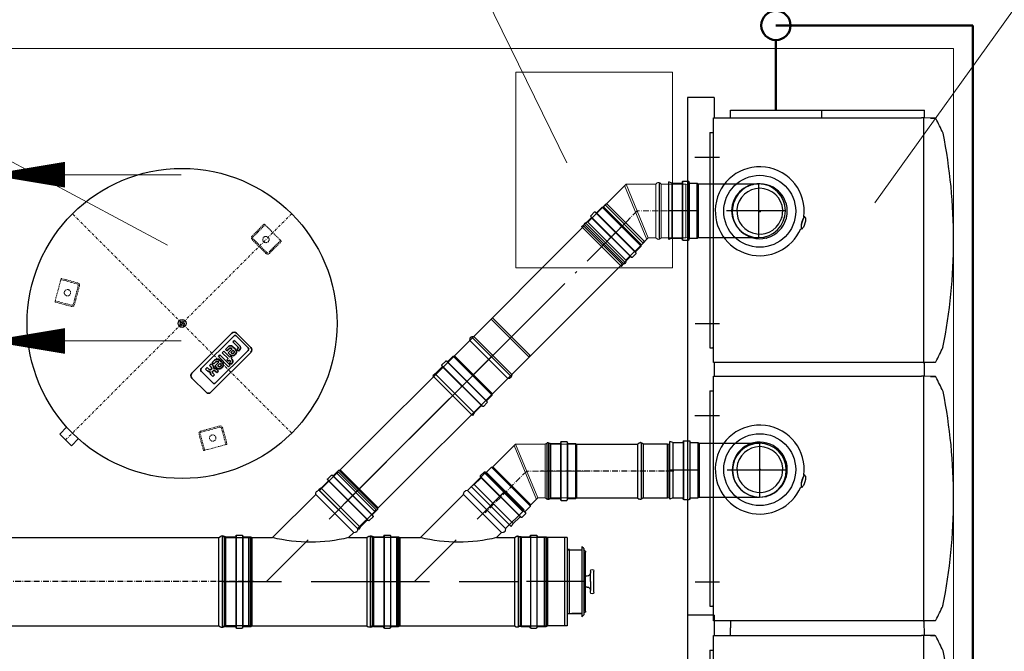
# Model space of a CAD drawing. Header units: millimetres. Extents: x -26820 to -12632, y -5851 to 1958.
# Tile 45 of 95: x -18437 to -18236, y -182 to -53. Entities that reach past the tile are written whole.
import ezdxf
from ezdxf.lldxf.tags import DXFTag

# ---------------------------------------------------------------- set-up
doc = ezdxf.new("R2010")
doc.units = ezdxf.units.MM
for name, pattern in [('ACAD_ISO10W100', [18.5, 12, -3, 0.5, -3]), ('AUSGEZOGEN', [0]), ('DASHDOT', [1, 0.5, -0.25, 0, -0.25]), ('DASHED', [181.05, 120.7, -60.35]), ('HIDDEN', [0.375, 0.25, -0.125])]:
    doc.linetypes.add(name, pattern=pattern)
for name, color, linetype, lineweight in [('A-INW-SC', 30, 'Continuous', 13), ('CP_AXIS', 143, 'DASHDOT', 18), ('CP_HIDDE', 203, 'HIDDEN', 18), ('CP_LOGO', 7, 'Continuous', 35), ('GAZ', 50, 'GAS_LINE', 50), ('Oś symetrii', 5, 'ACAD_ISO10W100', 20), ('Rysunek', 7, 'Continuous', 40)]:
    doc.layers.add(name, color=color, linetype=linetype, lineweight=lineweight)
for name, color, linetype in [('Jeremias - linie zewnetrzne', 7, 'Continuous'), ('Jeremias - opisy', 1, 'Continuous'), ('Jeremias - osie', 5, 'DASHED'), ('Pomocnicze', 1, 'Continuous')]:
    doc.layers.add(name, color=color, linetype=linetype)
doc.styles.get("Standard").update_dxf_attribs({"font": 'arial.ttf'})
tags = doc.linetypes.add('GAS_LINE', pattern='A,12.7,-5.08,["GAS",Standard,S=2.54,R=0,X=-2.54,Y=-1.27],-6.35', length=24.13).pattern_tags.tags
tags[6] = DXFTag(74, 10)

# ---------------------------------------------------------------- blocks, each defined once
blk = doc.blocks.new('boven aanzicht con')
for p, q in [((4073.8, 1337.8), (4073.8, 1287.7)), ((4413.8, 1338.5), (4413.8, 1287.7)), ((4304.7, 1205.5), (4301.2, 1205.5)), ((4303, 1207.2), (4303, 1203.7))]:
    blk.add_line(p, q)
at = {"color": 0}
for p, q in [((3993.9, 1300.3), (4493.9, 1300.3)), ((3993.9, 871.3), (3993.9, 1300.3)), ((4463.9, 1307.5), (4023.9, 1307.5)), ((4023.9, 1307.5), (4023.9, 1305.8)), ((4023.9, 1305.8), (4023.9, 1303.2)), ((4023.9, 1303.2), (4023.9, 1302.3)), ((4023.9, 1300.3), (4023.9, 1302.3)), ((4463.9, 1307.5), (4463.9, 1305.8)), ((4463.9, 1305.8), (4463.9, 1303.2)), ((4463.9, 1303.2), (4463.9, 1302.3)), ((4463.9, 1302.3), (4463.9, 1300.3)), ((4493.9, 1300.3), (4493.9, 875.1)), ((4267.1, 1119.9), (4267.1, 1121.9)), ((4267.3, 1119), (4267.7, 1118.4)), ((4290, 1112.4), (4290.6, 1112.7)), ((4291.3, 1113.4), (4291.7, 1114.9)), ((3993.8, 870.5), (3993.8, 870.3)), ((3993.8, 870.4), (3994.2, 851)), ((3994.2, 850.6), (3993.8, 870.3)), ((3993.8, 870.8), (3993.8, 870.3)), ((3993.9, 870.8), (3993.9, 870.3)), ((3993.9, 870.3), (3994.9, 870.3)), ((3994.9, 870.3), (4492.8, 870.3)), ((4492.8, 870.3), (4493.8, 870.3)), ((4493.5, 851.1), (4493.9, 870.4)), ((4493.9, 870.3), (4493.9, 875.1)), ((4493.9, 870.3), (4493.9, 870.5)), ((4493.5, 848.3), (4493.6, 854.8))]:
    blk.add_line(p, q, dxfattribs=at)
blk.add_circle((4302.9, 1205.6), 73.5, dxfattribs=at)
for centre, radius, start, end in [((4023.4, 1301.3), 1, 270, 294.4698), ((4303, 1205.5), 91, 82.8298, 246.7741), ((4303, 1205.5), 91, 262.8458, 82.833), ((4464.3, 1301.3), 1, 245.5302, 270), ((4303, 1205.5), 46.9, 262.3398, 247.5407), ((4303, 1205.5), 56.2, 76.7634, 133.2366), ((4295.7, 1178.3), 84.3, 73.8349, 76.2255), ((4303, 1205.5), 56.2, 16.7634, 73.2366), ((4303, 1205.5), 56.2, 136.7634, 193.2366), ((4303, 1205.5), 56.2, 133.2366, 136.7634), ((4303, 1205.5), 56.2, 316.7634, 13.2366), ((4303, 1205.5), 56.2, 13.2366, 16.7634), ((4303, 1205.5), 56.2, 193.2366, 196.7634), ((4303, 1205.5), 56.2, 196.7634, 253.638), ((4303, 1205.5), 47, 249.1044, 260.8956), ((4303, 1205.5), 56.2, 253.638, 256.362), ((4303, 1205.5), 56.2, 256.362, 313.2366), ((4303, 1205.5), 56.2, 313.2366, 316.7634), ((4643.9, 862.8), 649.8, 180.5382, 181.3738), ((3996.3, 847.1), 2, 180.8133, 242.8265), ((4491.4, 847.1), 2, 296.1028, 359.1617), ((4244.4, 1927.4), 1118.2, 258.651, 281.2547)]:
    blk.add_arc(centre, radius, start, end, dxfattribs=at)
blk.add_ellipse((4279.1, 1116.2), major_axis=(11.6, -3.1), ratio=0.258819, dxfattribs=at)
for points, knots in [([(4248.3, 1192.6), (4248.3, 1192.5), (4248.3, 1192.4), (4248.2, 1192.1), (4248.1, 1192.1), (4247.9, 1192)], [0, 0, 0, 0, 0.5, 0.5, 1, 1, 1, 1]), ([(4248.6, 1189.6), (4248.7, 1189.7), (4248.8, 1189.6), (4249.1, 1189.5), (4249.2, 1189.4), (4249.2, 1189.3)], [0, 0, 0, 0, 0.5, 0.5, 1, 1, 1, 1]), ([(4285.1, 1162.1), (4285.2, 1162), (4285.3, 1161.9), (4285.7, 1161.8), (4286, 1161.7), (4286.2, 1161.6)], [0.7770185, 0.7770185, 0.7770185, 0.7770185, 0.875, 0.875, 1, 1, 1, 1]), ([(4295.6, 1159.1), (4295.8, 1159), (4296.1, 1159), (4296.5, 1159), (4296.6, 1158.9), (4296.7, 1158.9)], [0, 0, 0, 0, 0.125, 0.125, 0.20416, 0.20416, 0.20416, 0.20416]), ([(3993.9, 871.3), (3993.9, 871.3), (3993.9, 871.3), (3993.9, 871.2), (3993.9, 871.1), (3993.8, 870.9), (3993.8, 870.8), (3993.9, 870.6), (3993.9, 870.4), (3993.9, 870.3)], [0.3740197, 0.3740197, 0.3740197, 0.3740197, 0.5, 0.5, 0.75, 0.75, 0.875, 0.875, 1, 1, 1, 1]), ([(4493.6, 856.7), (4493.6, 856.1), (4493.6, 855.4), (4493.6, 854.1), (4493.6, 853.5), (4493.5, 851.7), (4493.5, 850.6), (4493.5, 848.9), (4493.5, 848.3), (4493.5, 847.5), (4493.5, 847.3), (4493.4, 847.2)], [0, 0, 0, 0, 0.0625, 0.0625, 0.125, 0.125, 0.25, 0.25, 0.375, 0.375, 0.46456, 0.46456, 0.46456, 0.46456]), ([(4493.4, 847.2), (4493.5, 847.3), (4493.5, 847.6), (4493.5, 848), (4493.5, 848.1), (4493.5, 848.2)], [0.6013961, 0.6013961, 0.6013961, 0.6013961, 0.75, 0.75, 0.7995415, 0.7995415, 0.7995415, 0.7995415])]:
    blk.add_open_spline(points, degree=3, knots=knots, dxfattribs=at)
blk.add_rational_spline([(4290.6, 1112.7), (4295.2, 1115.2), (4281.7, 1119.3), (4268.1, 1123.5), (4267.1, 1119.9)], [1, 0.65756504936, 1, 0.657565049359, 1], degree=2, knots=[0, 0, 0, 0.5, 0.5, 1, 1, 1], dxfattribs=at)
for points, weights in [([(4267.1, 1119.9), (4267, 1119.5), (4267.3, 1119)], [1, 0.990816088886, 1]), ([(4291.7, 1114.9), (4291.7, 1115.1), (4291.7, 1115.2)], [1, 0.9992111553, 1])]:
    blk.add_rational_spline(points, weights, degree=2, dxfattribs=at)
for points in [[(3995.4, 845.3), (4005, 840.6), (4014.9, 835.8), (4025.1, 830.8)], [(4462.6, 830.8), (4472.8, 835.8), (4482.7, 840.6), (4492.3, 845.3)]]:
    blk.add_open_spline(points, degree=3, dxfattribs=at)
blk = doc.blocks.new('gbs-albi31_180_wzp')
at = {"layer": 'Jeremias - linie zewnetrzne'}
for p, q in [((-91.4, 148.9), (-92.5, 154.9)), ((-92.5, 154.9), (92.5, 154.9)), ((-91.4, 148.9), (-91.4, 131.4)), ((-91.4, 148.9), (91.4, 148.9)), ((91.4, 148.9), (92.5, 154.9)), ((91.4, 148.9), (91.4, 131.4)), ((-95.1, 128.9), (-95.1, 117.8)), ((-94.7, 129.8), (94.7, 129.8)), ((-94.3, 130), (-92.2, 130.4)), ((94.3, 130), (92.2, 130.4)), ((95.1, 128.9), (95.1, 117.8)), ((-94.7, 116.9), (94.7, 116.9)), ((-94.3, 116.8), (-92.2, 116.3)), ((-91.4, 115.3), (-91.4, 97.3)), ((91.4, 115.3), (91.4, 97.3)), ((94.3, 116.8), (92.2, 116.3)), ((-91.4, 97.3), (-90, 94.9)), ((-91.4, 97.3), (91.4, 97.3)), ((-90, 94.9), (90, 94.9)), ((-90, 54.9), (-90, 94.9)), ((91.4, 97.3), (90, 94.9)), ((90, 54.9), (90, 94.9)), ((-90.5, 54.9), (-90.5, 59.9)), ((-90.5, 59.9), (90.5, 59.9)), ((-90.5, 54.9), (90.5, 54.9)), ((-65.5, 49.9), (-65.5, 54.9)), ((-65.5, 54.9), (65.5, 54.9)), ((65.5, 49.9), (-65.5, 49.9)), ((-65, 54.9), (-65, 44.9)), ((-65, 44.9), (-65, 24.9)), ((65, 54.9), (65, 24.9)), ((65, 24.9), (65, 44.9)), ((65, 44.9), (65, 24.9)), ((65, 44.9), (65, 24.9)), ((65.5, 49.9), (65.5, 54.9)), ((90.5, 54.9), (90.5, 59.9)), ((-72, 24.9), (-68.8, 21.2)), ((-72, 24.9), (72, 24.9)), ((-68, 20.9), (68, 20.9)), ((-65, 24.9), (65, 24.9)), ((-63.8, 20.2), (-63.3, 18.9)), ((63.8, 20.2), (63.3, 18.9)), ((72, 24.9), (68.8, 21.2)), ((60.5, 16.9), (-60.3, 16.9)), ((-21.5, 7), (-18, 7)), ((21.5, 0), (-21.5, 0)), ((0, 7), (-18, 7)), ((-11, 14), (-11, 16.9)), ((0, 7), (18, 7)), ((11, 14), (11, 16.9)), ((21.5, 7), (18, 7))]:
    blk.add_line(p, q, dxfattribs=at)
for centre, radius, start, end in [((-94.1, 128.9), 1.03, 101.7683, 180), ((-92.4, 131.4), 1.03, 281.7683, 0), ((92.4, 131.4), 1.03, 180, 258.2317), ((94.1, 128.9), 1.03, 0, 78.2317), ((-94.1, 117.8), 1.03, 180, 258.2317), ((-92.4, 115.3), 1.03, 0, 78.2317), ((92.4, 115.3), 1.03, 101.7683, 180), ((94.1, 117.8), 1.03, 281.7683, 0), ((-68, 21.9), 1, 221.1859, 270), ((-64.7, 19.9), 1, 18.5508, 90), ((64.7, 19.9), 1, 90, 161.4492), ((68, 21.9), 1, 270, 318.8141), ((-60.5, 19.9), 3, 198.5508, 273.1934), ((-21.5, 3.5), 3.5, 90, 270), ((-18, 14), 7, 270, 0), ((18, 14), 7, 180, 270), ((21.5, 3.5), 3.5, 270, 90), ((60.5, 19.9), 3, 269.9925, 341.4492)]:
    blk.add_arc(centre, radius, start, end, dxfattribs=at)
at = {"layer": 'Jeremias - opisy', "linetype": 'AUSGEZOGEN'}
blk.add_line((-91.2, 96.9), (91.2, 96.9), dxfattribs=at)
at = {"layer": 'Jeremias - osie'}
blk.add_line((0, 16.9), (0, 154.9), dxfattribs=at)
blk = doc.blocks.new('gbs-fu16_180_wzb')
at = {"layer": 'Jeremias - linie zewnetrzne'}
for p, q in [((94, 360), (-94, 360)), ((-91.4, 354), (-94, 360)), ((-91.4, 354), (91.4, 354)), ((-91.4, 354), (-91.4, 333.8)), ((91.4, 354), (94, 360)), ((91.4, 354), (91.4, 333.8)), ((-95.1, 331.3), (-95.1, 320.2)), ((-94.3, 332.4), (-92.2, 332.8)), ((-94.1, 332.2), (94.7, 332.2)), ((-92.2, 332.8), (92.2, 332.8)), ((94.3, 332.4), (92.2, 332.8)), ((95.1, 331.3), (95.1, 320.2)), ((-94.3, 319.2), (-92.2, 318.7)), ((-94.1, 319.3), (94.7, 319.3)), ((-92.2, 318.7), (92.2, 318.7)), ((-91.4, 317.7), (-91.4, 302.4)), ((-91.4, 302.4), (91.4, 302.4)), ((-91.4, 302.4), (-90, 300)), ((91.4, 302.4), (90, 300)), ((91.4, 317.7), (91.4, 302.4)), ((94.3, 319.2), (92.2, 318.7)), ((-90, 300), (90, 300)), ((-90, 300), (-90, 257.8)), ((90, 300), (90, 65.3)), ((-90, 257.8), (-178.2, 169.6)), ((-221.5, 126.3), (-186.2, 161.6)), ((-186.2, 161.6), (-185.6, 165.4)), ((-186.2, 161.6), (-108.4, 83.8)), ((-184.5, 167.7), (-184.2, 167.9)), ((-178.2, 169.6), (-181.9, 169.1)), ((-178.2, 169.6), (-100.4, 91.8)), ((-224, 123.1), (-221.5, 126.3)), ((-146.9, 46), (-224, 123.1)), ((-221.5, 126.3), (-143.7, 48.5)), ((-143.7, 48.5), (-221.5, 126.3)), ((-90, 102.2), (-100.4, 91.8)), ((-90, 102.2), (-90, 65.3)), ((-108.4, 83.8), (-143.7, 48.5)), ((-108.4, 83.8), (-104.6, 84.4)), ((-102.3, 85.5), (-102.1, 85.8)), ((-100.4, 91.8), (-100.9, 88.1)), ((-90, 65.3), (-92.3, 62.3)), ((-90, 65.3), (90, 65.3)), ((90, 65.3), (92.3, 62.3)), ((-143.7, 48.5), (-146.9, 46)), ((-93.1, 59.5), (-93.1, 59.8)), ((-90, 54), (-92.3, 57)), ((-90, 4), (-90, 54)), ((-90, 54), (90, 54)), ((90, 54), (92.3, 57)), ((90, 54), (90, 4)), ((93.1, 59.5), (93.1, 59.8)), ((-89.5, 0), (-90, 4)), ((-90, 4), (90, 4)), ((90, 4), (-90, 4)), ((89.5, 0), (-89.5, 0)), ((90, 4), (89.5, 0))]:
    blk.add_line(p, q, dxfattribs=at)
for centre, radius, start, end in [((-94.1, 331.3), 1.03, 101.7683, 180), ((-92.4, 333.8), 1.03, 281.7683, 0), ((92.4, 333.8), 1.03, 180, 258.2317), ((94.1, 331.3), 1.03, 0, 78.2317), ((-94.1, 320.2), 1.03, 180, 258.2317), ((-92.4, 317.7), 1.03, 0, 78.2317), ((92.4, 317.7), 1.03, 101.7683, 180), ((94.1, 320.2), 1.03, 281.7683, 0), ((-407.5, 180), 326.9, 346.2351, 13.7649), ((-181.6, 164.8), 4.11, 135, 171.8397), ((-181.3, 165), 4.11, 98.1603, 135), ((-105.2, 88.4), 4.11, 278.1603, 315), ((-105, 88.7), 4.11, 315, 351.8397), ((-89, 59.8), 4.11, 143.1603, 180), ((89, 59.8), 4.11, 0, 36.8397), ((-89, 59.5), 4.11, 180, 216.8397), ((89, 59.5), 4.11, 323.1603, 0)]:
    blk.add_arc(centre, radius, start, end, dxfattribs=at)
at = {"layer": 'Jeremias - opisy', "linetype": 'AUSGEZOGEN'}
blk.add_line((91.2, 302), (-91.2, 302), dxfattribs=at)
at = {"layer": 'Jeremias - osie'}
for p, q in [((0, 360), (0, 0)), ((0, 270), (-185.5, 84.5))]:
    blk.add_line(p, q, dxfattribs=at)
blk = doc.blocks.new('A$C15808')
at = {"layer": 'Oś symetrii'}
for p, q in [((58.1, 119), (143.4, 204.2)), ((58.1, 0), (58.1, 119))]:
    blk.add_line(p, q, dxfattribs=at)
at = {"layer": 'Pomocnicze'}
blk.add_line((0.1, 74.2), (116, 74.2), dxfattribs=at)
at = {"layer": 'Rysunek', "lineweight": -2}
for p, q in [((85.7, 226.3), (72.4, 213)), ((85.7, 226.3), (89.8, 232.6)), ((85.7, 226.3), (165.5, 146.6)), ((171.7, 150.7), (89.8, 232.6)), ((61, 201.6), (50.2, 190.8)), ((60, 204.7), (61.1, 202.9)), ((68, 213.9), (60.1, 206)), ((60.2, 204.6), (144.2, 120.7)), ((61.1, 202.9), (142, 122)), ((69.3, 214), (71.1, 212.8)), ((69.3, 213.7), (153.3, 129.8)), ((71.1, 212.8), (152, 131.9)), ((49.4, 188.1), (3.1, 141.7)), ((50.2, 190.8), (49.4, 188.1)), ((49.4, 188.1), (127.2, 110.3)), ((50.2, 190.8), (129.9, 111)), ((113.1, 96.2), (3.1, 141.7)), ((3.1, 141.7), (3.1, 81)), ((116.1, 99.2), (6.1, 144.8)), ((165.5, 146.6), (152.1, 133.2)), ((165.5, 146.6), (171.7, 150.7)), ((140.7, 121.9), (129.9, 111)), ((143.8, 120.8), (142, 122)), ((153, 128.9), (145.1, 121)), ((153.1, 130.2), (152, 131.9)), ((127.2, 110.3), (113.1, 96.2)), ((129.9, 111), (127.2, 110.3)), ((3.1, 81), (0.8, 78)), ((3.1, 81), (113.1, 81)), ((113.1, 96.2), (113.1, 81)), ((113.1, 81), (115.3, 78)), ((0, 75.2), (0, 75.5)), ((3.1, 69.7), (0.8, 72.7)), ((3.1, 69.7), (113.1, 69.7)), ((3.1, 19.1), (3.1, 69.7)), ((113.1, 69.7), (115.3, 72.7)), ((113.1, 19.1), (113.1, 69.7)), ((116.2, 75.2), (116.2, 75.5)), ((113.1, 19.1), (3.1, 19.1)), ((3.1, 19.1), (3.9, 16.2)), ((112.3, 16.2), (3.9, 16.2)), ((113.1, 19.1), (112.3, 16.2))]:
    blk.add_line(p, q, dxfattribs=at)
for centre, radius, start, end in [((60.8, 205.2), 1.03, 135, 213.2317), ((60.3, 202.3), 1.03, 315, 33.2317), ((68.7, 213.1), 1.03, 56.7683, 135), ((71.6, 213.7), 1.03, 236.7683, 315), ((141.5, 121.1), 1.03, 56.7683, 135), ((144.4, 121.7), 1.03, 236.7683, 315), ((152.8, 132.5), 1.03, 135, 213.2317), ((152.3, 129.6), 1.03, 315, 33.2317), ((4.1, 75.5), 4.11, 143.1603, 180), ((4.1, 75.2), 4.11, 180, 216.8397), ((112.1, 75.5), 4.11, 0, 36.8397), ((112.1, 75.2), 4.11, 323.1603, 0)]:
    blk.add_arc(centre, radius, start, end, dxfattribs=at)
blk = doc.blocks.new('A$C6213')
at = {"layer": 'A-INW-SC', "xscale": 0.1, "yscale": 0.1, "zscale": 0.1}
blk.add_blockref('A$C15808', (0, 0), dxfattribs=at)
blk = doc.blocks.new('A$C7243')
at = {"layer": 'A-INW-SC'}
blk.add_line((0, 37.85), (37.85, 0), dxfattribs=at)
blk = doc.blocks.new('A$C15579')
at = {"layer": 'Oś symetrii', "lineweight": -3}
blk.add_line((6.01, 0), (6.01, 52.19), dxfattribs=at)
at = {"layer": 'Pomocnicze', "lineweight": -3}
blk.add_line((0.23, 6.69), (11.79, 6.69), dxfattribs=at)
at = {"layer": 'Rysunek', "lineweight": -3}
for p, q in [((11.76, 50.89), (0.26, 50.89)), ((0.37, 50.29), (0.26, 50.89)), ((11.65, 50.29), (11.76, 50.89)), ((0.37, 50.29), (11.65, 50.29)), ((0.37, 50.29), (0.37, 48.27)), ((11.65, 50.29), (11.65, 48.27)), ((0, 48.02), (0, 46.91)), ((0.04, 48.11), (11.98, 48.11)), ((0.04, 46.82), (11.98, 46.82)), ((0.08, 48.12), (0.29, 48.17)), ((0.08, 46.81), (0.29, 46.76)), ((0.29, 48.17), (11.73, 48.17)), ((0.29, 46.76), (11.73, 46.76)), ((0.37, 46.66), (0.37, 45.13)), ((11.65, 46.66), (11.65, 45.13)), ((11.94, 48.12), (11.73, 48.17)), ((11.94, 46.81), (11.73, 46.76)), ((12.02, 48.02), (12.02, 46.91)), ((0.37, 45.13), (11.65, 45.13)), ((0.37, 45.13), (0.51, 44.89)), ((0.51, 44.89), (11.51, 44.89)), ((0.51, 44.89), (0.51, 7.42)), ((11.65, 45.13), (11.51, 44.89)), ((11.51, 44.89), (11.51, 7.42)), ((0.2, 6.84), (0.2, 6.87)), ((0.51, 7.42), (0.28, 7.12)), ((0.51, 6.29), (0.28, 6.59)), ((0.51, 7.42), (11.51, 7.42)), ((11.51, 7.42), (11.74, 7.12)), ((11.51, 6.29), (11.74, 6.59)), ((11.82, 6.84), (11.82, 6.87))]:
    blk.add_line(p, q, dxfattribs=at)
blk.add_lwpolyline([(0.51, 1.29), (0.51, 6.29), (11.51, 6.29), (11.51, 1.29), (11.46, 0.89), (0.56, 0.89), (0.51, 1.29), (11.51, 1.29)], close=True, dxfattribs=at)
for centre, radius, start, end in [((0.1, 48.02), 0.103, 101.7683, 180), ((0.1, 46.91), 0.103, 180, 258.2317), ((0.27, 48.27), 0.103, 281.7683, 0), ((0.27, 46.66), 0.103, 0, 78.2317), ((11.75, 48.27), 0.103, 180, 258.2317), ((11.75, 46.66), 0.103, 101.7683, 180), ((11.92, 48.02), 0.103, 0, 78.2317), ((11.92, 46.91), 0.103, 281.7683, 0), ((0.61, 6.87), 0.411, 143.1603, 180), ((0.61, 6.84), 0.411, 180, 216.8397), ((11.41, 6.87), 0.411, 0, 36.8397), ((11.41, 6.84), 0.411, 323.1603, 0)]:
    blk.add_arc(centre, radius, start, end, dxfattribs=at)
blk = doc.blocks.new('A$C6289')
at = {"layer": 'Oś symetrii', "lineweight": -3}
blk.add_line((60.1, 0), (60.1, 271.9), dxfattribs=at)
at = {"layer": 'Pomocnicze', "lineweight": -3}
blk.add_line((2.3, 66.7), (117.9, 66.7), dxfattribs=at)
at = {"layer": 'Rysunek', "lineweight": -3}
for p, q in [((117.6, 258.7), (2.6, 258.7)), ((3.7, 252.7), (2.6, 258.7)), ((3.7, 252.7), (116.5, 252.7)), ((3.7, 252.7), (3.7, 232.5)), ((116.5, 252.7), (117.6, 258.7)), ((116.5, 252.7), (116.5, 232.5)), ((0, 230), (0, 218.9)), ((0.4, 230.9), (119.8, 230.9)), ((0.8, 231), (2.9, 231.5)), ((2.9, 231.5), (117.3, 231.5)), ((119.4, 231), (117.3, 231.5)), ((120.2, 230), (120.2, 218.9)), ((0.4, 218), (119.8, 218)), ((0.8, 217.8), (2.9, 217.4)), ((2.9, 217.4), (117.3, 217.4)), ((3.7, 216.4), (3.7, 201.1)), ((116.5, 216.4), (116.5, 201.1)), ((119.4, 217.8), (117.3, 217.4)), ((3.7, 201.1), (116.5, 201.1)), ((3.7, 201.1), (5.1, 198.7)), ((5.1, 198.7), (115.1, 198.7)), ((5.1, 198.7), (5.1, 74)), ((116.5, 201.1), (115.1, 198.7)), ((115.1, 198.7), (115.1, 74)), ((2, 68.2), (2, 68.5)), ((5.1, 74), (2.8, 71)), ((5.1, 62.7), (2.8, 65.7)), ((5.1, 74), (115.1, 74)), ((115.1, 74), (117.4, 71)), ((115.1, 62.7), (117.4, 65.7)), ((118.2, 68.2), (118.2, 68.5))]:
    blk.add_line(p, q, dxfattribs=at)
blk.add_lwpolyline([(5.1, 12.7), (5.1, 62.7), (115.1, 62.7), (115.1, 12.7), (114.6, 8.7), (5.6, 8.7), (5.1, 12.7), (115.1, 12.7)], close=True, dxfattribs=at)
for centre, radius, start, end in [((1, 230), 1.03, 101.7683, 180), ((2.7, 232.5), 1.03, 281.7683, 0), ((117.5, 232.5), 1.03, 180, 258.2317), ((119.2, 230), 1.03, 0, 78.2317), ((1, 218.9), 1.03, 180, 258.2317), ((2.7, 216.4), 1.03, 0, 78.2317), ((117.5, 216.4), 1.03, 101.7683, 180), ((119.2, 218.9), 1.03, 281.7683, 0), ((6.1, 68.5), 4.11, 143.1603, 180), ((6.1, 68.2), 4.11, 180, 216.8397), ((114.1, 68.5), 4.11, 0, 36.8397), ((114.1, 68.2), 4.11, 323.1603, 0)]:
    blk.add_arc(centre, radius, start, end, dxfattribs=at)
blk = doc.blocks.new('fu_0629_110_wzg')
for p, q in [((123.3, 55), (0, 55)), ((125.7, 56.4), (123.3, 55)), ((123.3, 55), (123.3, -55)), ((125.7, 56.4), (125.7, -56.4)), ((141, 56.4), (125.7, 56.4)), ((142.4, 59.3), (142, 57.2)), ((142, 57.2), (142, -57.2)), ((142.6, 59.7), (142.6, -59.7)), ((154.6, 60.1), (143.4, 60.1)), ((155.5, 59.7), (155.5, -59.7)), ((155.6, 59.3), (156.1, 57.2)), ((156.1, 57.2), (156.1, -57.2)), ((177.3, 56.4), (157.1, 56.4)), ((177.3, 56.4), (183.3, 59)), ((177.3, 56.4), (177.3, -56.4)), ((183.3, -59), (183.3, 59)), ((123.3, -55), (0, -55)), ((125.7, -56.4), (123.3, -55)), ((141, -56.4), (125.7, -56.4)), ((142.4, -59.3), (142, -57.2)), ((154.6, -60.1), (143.4, -60.1)), ((155.6, -59.3), (156.1, -57.2)), ((177.3, -56.4), (157.1, -56.4)), ((177.3, -56.4), (183.3, -59))]:
    blk.add_line(p, q)
for centre, start, end in [((141, 57.4), 270, 348.2317), ((143.4, 59.1), 90, 168.2317), ((154.6, 59.1), 11.7683, 90), ((157.1, 57.4), 191.7683, 270), ((141, -57.4), 11.7683, 90), ((143.4, -59.1), 191.7683, 270), ((154.6, -59.1), 270, 348.2317), ((157.1, -57.4), 90, 168.2317)]:
    blk.add_arc(centre, 1.03, start, end)
at = {"layer": 'Jeremias - linie zewnetrzne'}
blk.add_circle((0, 0), 55, dxfattribs=at)
at = {"layer": 'Jeremias - opisy', "linetype": 'AUSGEZOGEN'}
blk.add_line((125.3, -56.2), (125.3, 56.2), dxfattribs=at)
at = {"layer": 'Jeremias - osie'}
for p, q in [((0, 55), (0, -55)), ((-55, 0), (183.3, 0))]:
    blk.add_line(p, q, dxfattribs=at)
blk = doc.blocks.new('A$C3615')
at = {"layer": 'Jeremias - linie zewnetrzne', "xscale": 0.09999999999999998, "yscale": 0.09999999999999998, "zscale": 0.09999999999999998, "rotation": 135}
blk.add_blockref('fu_0629_110_wzg', (17.21, 8.14), dxfattribs=at)
blk = doc.blocks.new('A$C19638')
at = {"layer": 'Oś symetrii', "lineweight": -3}
blk.add_line((95.1, 0), (95.1, 1010), dxfattribs=at)
at = {"layer": 'Rysunek', "lineweight": -3}
for p, q in [((189.1, 1005), (1.1, 1005)), ((3.7, 999), (1.1, 1005)), ((3.7, 999), (186.5, 999)), ((3.7, 999), (3.7, 978.8)), ((186.5, 999), (189.1, 1005)), ((186.5, 999), (186.5, 978.8)), ((0, 976.3), (0, 965.2)), ((0.8, 977.3), (2.9, 977.8)), ((1, 977.2), (189.8, 977.2)), ((2.9, 977.8), (187.3, 977.8)), ((189.4, 977.3), (187.3, 977.8)), ((190.2, 976.3), (190.2, 965.2)), ((0.8, 964.2), (2.9, 963.7)), ((1, 964.3), (189.8, 964.3)), ((2.9, 963.7), (187.3, 963.7)), ((3.7, 962.7), (3.7, 947.4)), ((3.7, 947.4), (186.5, 947.4)), ((3.7, 947.4), (5.1, 945)), ((186.5, 947.4), (185.1, 945)), ((186.5, 962.7), (186.5, 947.4)), ((189.4, 964.2), (187.3, 963.7)), ((5.1, 945), (185.1, 945)), ((5.1, 945), (5.1, 70.3)), ((185.1, 945), (185.1, 70.3)), ((2, 64.5), (2, 64.8)), ((5.1, 70.3), (2.8, 67.3)), ((5.1, 59), (2.8, 62)), ((5.1, 70.3), (185.1, 70.3)), ((185.1, 70.3), (187.4, 67.3)), ((185.1, 59), (187.4, 62)), ((188.2, 64.5), (188.2, 64.8))]:
    blk.add_line(p, q, dxfattribs=at)
blk.add_lwpolyline([(5.1, 9), (5.1, 59), (185.1, 59), (185.1, 9), (184.6, 5), (5.6, 5), (5.1, 9), (185.1, 9)], close=True, dxfattribs=at)
for centre, radius, start, end in [((1, 976.3), 1.03, 101.7683, 180), ((2.7, 978.8), 1.03, 281.7683, 0), ((187.5, 978.8), 1.03, 180, 258.2317), ((189.2, 976.3), 1.03, 0, 78.2317), ((1, 965.2), 1.03, 180, 258.2317), ((2.7, 962.7), 1.03, 0, 78.2317), ((187.5, 962.7), 1.03, 101.7683, 180), ((189.2, 965.2), 1.03, 281.7683, 0), ((6.1, 64.8), 4.11, 143.1603, 180), ((6.1, 64.5), 4.11, 180, 216.8397), ((184.1, 64.8), 4.11, 0, 36.8397), ((184.1, 64.5), 4.11, 323.1603, 0)]:
    blk.add_arc(centre, radius, start, end, dxfattribs=at)

msp = doc.modelspace()

# ---------------------------------------------------------------- linework, layer by layer
at = {"color": 7, "lineweight": 15}
for p, q in [((-18461.33, 196.53), (-18325.22, -82.23)), ((-18065.6, 183.33), (-18262.22, -90.39)), ((-18589.65, -1.25), (-18406.86, -99.05)), ((-18404.07, -84.64), (-18427.84, -84.64)), ((-18404.07, -118.64), (-18427.84, -118.64))]:
    msp.add_line(p, q, dxfattribs=at)
at = {"color": 7}
for p, q in [((-18300.55, -68.84), (-18300.55, -179.84)), ((-18295.05, -68.84), (-18300.55, -68.84)), ((-18295.05, -68.84), (-18295.05, -73.02)), ((-18291.75, -73.02), (-18291.75, -71.44)), ((-18291.75, -71.44), (-18252.05, -71.44)), ((-18273.05, -73.02), (-18273.05, -71.44)), ((-18252.05, -73.03), (-18252.05, -71.44)), ((-18295.05, -123.02), (-18295.05, -125.85)), ((-18252.05, -125.85), (-18252.05, -123.02)), ((-18295.05, -174.66), (-18300.55, -174.66)), ((-18300.55, -174.66), (-18300.55, -285.66)), ((-18300.55, -174.66), (-18300.55, -285.66)), ((-18295.05, -174.66), (-18295.05, -178.85)), ((-18291.75, -175.85), (-18291.75, -177.26)), ((-18252.05, -178.85), (-18252.11, -175.85)), ((-18291.75, -178.85), (-18291.75, -177.26))]:
    msp.add_line(p, q, dxfattribs=at)
at = {"color": 7, "extrusion": (0, 0, -1)}
for p, q in [((-18428.9, -137.69), (-18427.43, -136.22)), ((-18427.71, -138.88), (-18428.9, -137.69)), ((-18426.52, -140.07), (-18427.71, -138.88)), ((-18426.52, -140.07), (-18425.05, -138.6))]:
    msp.add_line(p, q, dxfattribs=at)
at = {"color": 7, "lineweight": 15}
for points in [[(-18427.84, -84.64, 5.25, 0, 0), (-18443.59, -84.64, 0, 0, 0)], [(-18427.84, -118.64, 5.25, 0, 0), (-18443.59, -118.64, 0, 0, 0)]]:
    msp.add_lwpolyline(points, format="xyseb", dxfattribs=at)
at = {"color": 7}
for radius in [31.7, 31.7, 0.814, 0.244]:
    msp.add_circle((-18403.88, -115.05), radius, dxfattribs=at)
at = {"layer": 'A-INW-SC', "color": 7}
for q in [(-18446.13, -58.84), (-18246.13, -319.84)]:
    msp.add_line((-18246.13, -58.84), q, dxfattribs=at)
msp.add_lwpolyline([(-18335.61, -63.71), (-18335.61, -103.71), (-18303.61, -103.71), (-18303.61, -63.71), (-18335.61, -63.71)], dxfattribs=at)
at = {"layer": 'CP_AXIS', "color": 7}
for p, q in [((-18381.47, -92.63), (-18427.71, -138.88)), ((-18381.47, -137.46), (-18426.3, -92.63))]:
    msp.add_line(p, q, dxfattribs=at)
at = {"layer": 'CP_HIDDE', "color": 7}
for p, q in [((-18387.16, -94.79), (-18389.56, -97.19)), ((-18389.39, -97.37), (-18386.98, -94.97)), ((-18386.98, -94.83), (-18387.02, -94.79)), ((-18386.98, -94.83), (-18386.73, -95.07)), ((-18383.91, -97.9), (-18386.73, -95.07)), ((-18389.56, -97.9), (-18386.73, -100.73)), ((-18386.56, -100.55), (-18389.39, -97.72)), ((-18383.8, -98.15), (-18386.2, -100.55)), ((-18386.03, -100.73), (-18383.62, -98.33)), ((-18383.91, -97.9), (-18383.66, -98.15)), ((-18383.62, -98.18), (-18383.66, -98.15)), ((-18428.72, -106.32), (-18429.76, -110.19)), ((-18428.72, -106.32), (-18428.63, -105.98)), ((-18428.62, -105.94), (-18428.63, -105.98)), ((-18428.56, -106.11), (-18425.27, -106.99)), ((-18425.21, -106.75), (-18428.49, -105.87)), ((-18425.1, -107.29), (-18426.13, -111.16)), ((-18425.89, -111.22), (-18424.86, -107.36)), ((-18429.85, -110.52), (-18429.86, -110.57)), ((-18429.85, -110.52), (-18429.76, -110.19)), ((-18429.79, -110.7), (-18426.5, -111.58)), ((-18426.44, -111.33), (-18429.72, -110.45)), ((-18396.19, -136.02), (-18400.06, -137.06)), ((-18399.99, -137.3), (-18396.13, -136.26)), ((-18395.82, -136.44), (-18394.94, -139.73)), ((-18394.7, -139.66), (-18395.58, -136.38)), ((-18400.41, -137.67), (-18399.53, -140.95)), ((-18399.29, -140.89), (-18400.17, -137.61)), ((-18399.02, -140.92), (-18399.36, -141.01)), ((-18399.02, -140.92), (-18395.16, -139.89)), ((-18394.82, -139.8), (-18395.16, -139.89)), ((-18394.82, -139.8), (-18394.77, -139.78)), ((-18399.41, -141.03), (-18399.36, -141.01))]:
    msp.add_line(p, q, dxfattribs=at)
for centre, radius in [((-18386.73, -97.9), 0.65), ((-18427.31, -108.77), 0.65), ((-18403.88, -115.05), 0.489), ((-18397.61, -138.47), 0.65)]:
    msp.add_circle(centre, radius, dxfattribs=at)
for centre, radius, start, end in [((-18387.09, -94.86), 0.1, 45, 135), ((-18387.05, -94.9), 0.1, 315, 45), ((-18389.21, -97.55), 0.5, 135, 225), ((-18389.21, -97.55), 0.25, 135, 225), ((-18383.73, -98.22), 0.1, 45, 135), ((-18383.69, -98.25), 0.1, 315, 45), ((-18386.38, -100.38), 0.25, 225, 315), ((-18386.38, -100.38), 0.5, 225, 315), ((-18428.53, -106.01), 0.1, 165, 255), ((-18428.52, -105.96), 0.1, 75, 165), ((-18425.34, -107.23), 0.25, 345, 75), ((-18425.34, -107.23), 0.5, 345, 75), ((-18429.76, -110.6), 0.1, 165, 255), ((-18429.75, -110.55), 0.1, 75, 165), ((-18426.37, -111.09), 0.5, 255, 345), ((-18426.37, -111.09), 0.25, 255, 345), ((-18396.06, -136.51), 0.5, 15, 105), ((-18396.06, -136.51), 0.25, 15, 105), ((-18399.93, -137.54), 0.5, 105, 195), ((-18399.93, -137.54), 0.25, 105, 195), ((-18399.38, -140.92), 0.1, 285, 15), ((-18394.84, -139.7), 0.1, 195, 285), ((-18394.8, -139.69), 0.1, 285, 15), ((-18399.43, -140.93), 0.1, 195, 285)]:
    msp.add_arc(centre, radius, start, end, dxfattribs=at)
at = {"layer": 'CP_LOGO', "color": 7, "extrusion": (0.707107, -0.707107, 0)}
for p, q in [((-18393.71, -117.05), (-18401.89, -125.22)), ((-18393.3, -117.63), (-18399.95, -124.29)), ((-18393.48, -118.84), (-18393.16, -118.51)), ((-18393.16, -118.51), (-18392.13, -119.54)), ((-18393.16, -118.51), (-18393.16, -118.51)), ((-18390.37, -120.01), (-18392.74, -117.63)), ((-18389.8, -119.97), (-18392.72, -117.05)), ((-18397.02, -127.22), (-18390.37, -120.57)), ((-18395.68, -121.03), (-18395.36, -120.71)), ((-18395.36, -120.71), (-18394.14, -121.92)), ((-18395.01, -120.37), (-18394.52, -119.88)), ((-18394.72, -120.65), (-18395.01, -120.37)), ((-18394.28, -120.21), (-18394.72, -120.65)), ((-18394.46, -121.07), (-18393.67, -120.27)), ((-18393.43, -120.51), (-18393.9, -120.98)), ((-18393.67, -120.27), (-18393.74, -120.21)), ((-18393.48, -118.84), (-18393.48, -118.84)), ((-18392.53, -119.79), (-18393.48, -118.84)), ((-18393.35, -120.59), (-18393.43, -120.51)), ((-18393.42, -119.88), (-18393.04, -120.26)), ((-18392.67, -120.41), (-18392.51, -120.25)), ((-18392.37, -120.71), (-18392.67, -120.41)), ((-18392.13, -120.48), (-18392.37, -120.71)), ((-18392.37, -120.71), (-18392.37, -120.71)), ((-18397.98, -129.13), (-18389.8, -120.96)), ((-18397.71, -123.07), (-18397.23, -122.58)), ((-18396.45, -121.8), (-18396.13, -121.48)), ((-18396.45, -121.8), (-18396.45, -121.8)), ((-18394.37, -123.89), (-18396.45, -121.8)), ((-18396.13, -121.48), (-18394.04, -123.56)), ((-18396.12, -122.58), (-18395.74, -122.96)), ((-18394.47, -122.25), (-18395.68, -121.03)), ((-18394.72, -122.5), (-18394.47, -122.25)), ((-18394.43, -122.78), (-18394.72, -122.5)), ((-18394.17, -121.36), (-18394.46, -121.07)), ((-18394.18, -122.53), (-18394.43, -122.78)), ((-18394.03, -122.69), (-18394.18, -122.53)), ((-18394.14, -121.92), (-18393.94, -121.72)), ((-18393.94, -121.72), (-18393.66, -122)), ((-18393.9, -120.98), (-18393.82, -121.06)), ((-18393.66, -122), (-18393.86, -122.21)), ((-18393.86, -122.21), (-18393.64, -122.43)), ((-18393.33, -121.13), (-18393.28, -121.09)), ((-18392.98, -121.33), (-18393.08, -121.43)), ((-18399.06, -124.42), (-18398.74, -124.09)), ((-18398.79, -124.69), (-18399.06, -124.42)), ((-18398.74, -124.09), (-18398.41, -124.42)), ((-18398.27, -123.62), (-18397.94, -123.3)), ((-18397.97, -123.91), (-18398.27, -123.62)), ((-18397.97, -124.48), (-18397.89, -124.4)), ((-18397.94, -123.3), (-18397.66, -123.58)), ((-18397.43, -123.36), (-18397.71, -123.07)), ((-18397.55, -124.74), (-18397.61, -124.79)), ((-18396.98, -122.91), (-18397.43, -123.36)), ((-18397.16, -123.77), (-18396.37, -122.97)), ((-18396.87, -124.06), (-18397.16, -123.77)), ((-18396.77, -125.11), (-18397.08, -124.79)), ((-18396.44, -124.79), (-18396.77, -125.11)), ((-18396.74, -124.49), (-18396.44, -124.79)), ((-18396.13, -123.22), (-18396.6, -123.68)), ((-18396.6, -123.68), (-18396.52, -123.76)), ((-18396.37, -122.97), (-18396.44, -122.91)), ((-18396.05, -123.29), (-18396.13, -123.22)), ((-18396.03, -123.84), (-18395.98, -123.79)), ((-18395.68, -124.03), (-18395.79, -124.13)), ((-18394.04, -123.56), (-18394.37, -123.89)), ((-18394.17, -123.1), (-18394.02, -122.94)), ((-18393.88, -123.4), (-18394.17, -123.1)), ((-18393.65, -123.17), (-18393.88, -123.4)), ((-18401.89, -126.21), (-18398.97, -129.13)), ((-18399.95, -124.84), (-18397.58, -127.22)), ((-18397.56, -125.91), (-18397.86, -125.61)), ((-18397.24, -125.58), (-18397.56, -125.91)), ((-18397.55, -125.27), (-18397.24, -125.58))]:
    msp.add_line(p, q, dxfattribs=at)
at = {"layer": 'CP_LOGO', "color": 7}
for centre, radius, start, end in [((-18393.22, -117.54), 0.7, 45, 135), ((-18393.02, -117.91), 0.392, 45, 135), ((-18393.79, -120.63), 1.05, 118.484, 134.5372), ((-18393.97, -120.29), 0.669, 55.4306, 118.2549), ((-18393.98, -120.5), 0.42, 95.0119, 136.6328), ((-18394.02, -120.47), 0.393, 43.2273, 88.4425), ((-18394.21, -120.7), 1.14, 46.0116, 57.2061), ((-18393.85, -121.1), 0.709, 32.5936, 45.6121), ((-18393.6, -120.93), 0.412, 12.7135, 31.8659), ((-18393.89, -121.09), 1.19, 30.5184, 44.4136), ((-18393.45, -120.83), 0.679, 313.4512, 30.8928), ((-18393, -120.26), 0.671, 40.9324, 45.1077), ((-18392.86, -119.9), 0.492, 315.0884, 323.1112), ((-18392.82, -120.11), 0.438, 23.9942, 41.3238), ((-18392.7, -120.01), 0.295, 322.3746, 350.2227), ((-18392.64, -120.03), 0.239, 352.2952, 23.5076), ((-18392.75, -120.12), 0.846, 12.2606, 43.2377), ((-18392.73, -119.88), 0.851, 315.0504, 331.2962), ((-18392.46, -120.02), 0.547, 331.1174, 8.376), ((-18390.64, -120.29), 0.392, 315, 45), ((-18390.3, -120.46), 0.7, 315, 45), ((-18396.49, -123.33), 1.05, 118.484, 134.5372), ((-18396.67, -123), 0.669, 55.4306, 118.2549), ((-18396.68, -123.2), 0.42, 95.0119, 136.6328), ((-18396.72, -123.18), 0.393, 43.2273, 88.4425), ((-18396.91, -123.4), 1.14, 46.0116, 57.2061), ((-18393.34, -120.55), 1.15, 224.5366, 239.6945), ((-18394.21, -122.87), 0.257, 23.0272, 45.9979), ((-18394.09, -122.82), 0.134, 330.8352, 21.9141), ((-18393.57, -120.99), 0.662, 237.9414, 317.7147), ((-18393.31, -120.56), 0.709, 224.3879, 237.4064), ((-18393.48, -120.81), 0.412, 238.1341, 257.2865), ((-18394.15, -122.88), 0.678, 9.3624, 41.3354), ((-18393.52, -120.96), 0.261, 258.8279, 317.3329), ((-18393.9, -122.8), 0.424, 340.5569, 5.1513), ((-18393.45, -120.89), 0.261, 312.6671, 11.1721), ((-18399.68, -124.57), 0.392, 135, 225), ((-18397.74, -123.43), 1.63, 230.3251, 243.3885), ((-18398.06, -124.04), 0.518, 227.1152, 253.2265), ((-18398.14, -124.29), 0.255, 254.0147, 311.8568), ((-18398.4, -124.35), 0.611, 24.5786, 46.0788), ((-18398.08, -124.22), 0.269, 316.9805, 25.9879), ((-18397.43, -124.99), 0.266, 133.0747, 179.2041), ((-18398.4, -124.31), 1.04, 24.7413, 44.7796), ((-18397.36, -124.92), 0.266, 90.7959, 136.9253), ((-18398.08, -124.16), 0.689, 353.2568, 24.4117), ((-18397.3, -124.88), 0.646, 65.4138, 98.8136), ((-18397.38, -125), 0.35, 56.3737, 87.1732), ((-18397.55, -125.28), 0.677, 46.4593, 57.5475), ((-18397.45, -125.21), 1.01, 45.4442, 65.5984), ((-18396.04, -123.25), 1.15, 224.5366, 239.6945), ((-18396.28, -123.69), 0.662, 237.9414, 317.7147), ((-18396.02, -123.27), 0.709, 224.3879, 237.4064), ((-18396.18, -123.51), 0.412, 238.1341, 257.2865), ((-18396.22, -123.66), 0.261, 258.8279, 317.3329), ((-18396.55, -123.8), 0.709, 32.5936, 45.6121), ((-18396.16, -123.59), 0.261, 312.6671, 11.1721), ((-18396.3, -123.63), 0.412, 12.7135, 31.8659), ((-18396.59, -123.79), 1.19, 30.5184, 44.4136), ((-18396.15, -123.54), 0.679, 313.4512, 30.8928), ((-18394.19, -122.77), 0.248, 315.0729, 331.1126), ((-18394.11, -122.71), 0.649, 315.4804, 339.1156), ((-18401.39, -125.72), 0.7, 135, 225), ((-18398.19, -124.27), 0.689, 245.5883, 276.7432), ((-18397.47, -125.05), 0.646, 171.1864, 204.5862), ((-18397.14, -124.9), 1.01, 204.4016, 224.5558), ((-18397.34, -124.97), 0.35, 182.8268, 213.6263), ((-18397.06, -124.8), 0.677, 212.4525, 223.5407), ((-18397.3, -126.94), 0.392, 225, 315), ((-18398.47, -128.64), 0.7, 225, 315)]:
    msp.add_arc(centre, radius, start, end, dxfattribs=at)
at = {"layer": 'GAZ', "color": 7, "ltscale": 2}
msp.add_line((-18282.45, -54.13), (-18242.2, -54.13), dxfattribs=at)
at = {"layer": 'GAZ', "color": 7, "ltscale": 3}
for p, q in [((-18242.2, -427.69), (-18242.2, -54.13)), ((-18282.45, -57.13), (-18282.45, -71.61))]:
    msp.add_line(p, q, dxfattribs=at)
at = {"layer": 'GAZ', "color": 7, "linetype": 'Continuous', "ltscale": 0.7}
msp.add_circle((-18282.45, -54.13), 3, dxfattribs=at)

# ---------------------------------------------------------------- block references
at = {"color": 7, "xscale": 0.1, "yscale": 0.1, "zscale": 0.1, "rotation": 90}
for p in [(-18165.2, -522.41), (-18165.2, -575.23), (-18165.2, -628.23)]:
    msp.add_blockref('boven aanzicht con', p, dxfattribs=at)
at = {"layer": 'A-INW-SC', "color": 7, "xscale": -1}
for name, p, rotation in [('A$C3615', (-18292.42, -74.08), 134.9999999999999), ('A$C6213', (-18298.93, -86.25), 89.99999999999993), ('A$C15579', (-18316.81, -89.56), 134.9999999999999), ('A$C7243', (-18368.05, -111.44), 180), ('A$C15579', (-18340.16, -112.9), 134.9999999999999), ('A$C3615', (-18292.24, -127.13), 134.9999999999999), ('A$C6213', (-18321.51, -139.42), 89.99999999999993)]:
    msp.add_blockref(name, p, dxfattribs=dict(at, rotation=rotation))
at = {"layer": 'A-INW-SC', "color": 7, "yscale": 0.1, "zscale": 0.1}
for name, p, xscale, rotation in [('A$C6289', (-18303.35, -139.21), -0.1, 89.99999999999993), ('A$C19638', (-18389.3, -177.35), 0.1, 90)]:
    msp.add_blockref(name, p, dxfattribs=dict(at, xscale=xscale, rotation=rotation))
at = {"layer": 'Jeremias - linie zewnetrzne', "color": 7, "xscale": -0.1, "yscale": 0.1, "zscale": 0.1, "rotation": 90}
for name, p in [('gbs-fu16_180_wzb', (-18359.6, -167.84)), ('gbs-fu16_180_wzb', (-18329.36, -167.84)), ('gbs-albi31_180_wzp', (-18319.67, -167.84))]:
    msp.add_blockref(name, p, dxfattribs=at)

doc.saveas('drawing.dxf')
